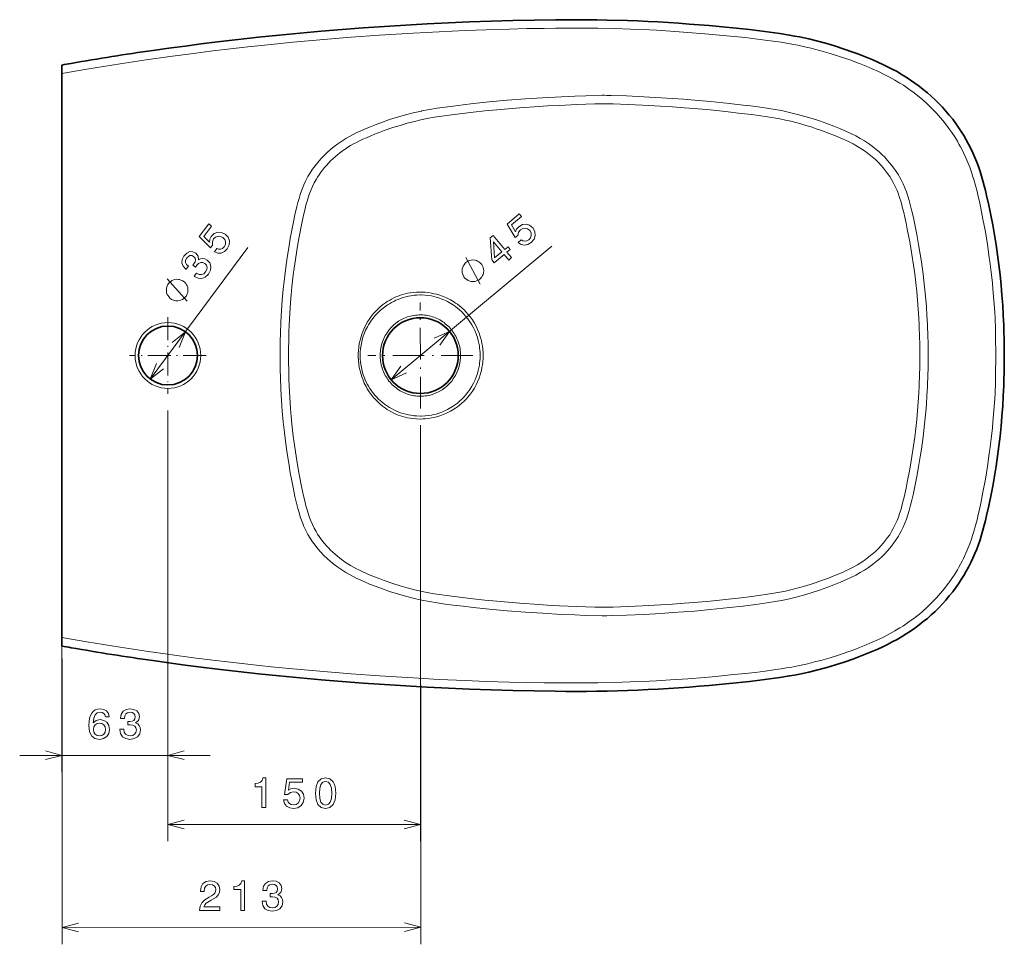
# Model space of a CAD drawing. Extents: x 58 to 350, y 12 to 280.
# Tile 2 of 3: x 233 to 350, y 12 to 121. Entities that reach past the tile are written whole.
import ezdxf

# ---------------------------------------------------------------- set-up
doc = ezdxf.new("R2010")
doc.units = 0
doc.linetypes.add('DASHDOT', pattern=[18.5, 12, -3, 0.5, -3])

msp = doc.modelspace()

# ---------------------------------------------------------------- linework, layer by layer
at = {"color": 7, "lineweight": 35, "ltscale": 0.025398}
for p, q in [((238.49, 114.99), (238.49, 116)), ((238.49, 48.02), (238.49, 47.01))]:
    msp.add_line(p, q, dxfattribs=at)
at = {"color": 7, "lineweight": 35}
for p in [(238.49, 114.99), (238.49, 48.02)]:
    msp.add_line(p, (238.49, 81.51), dxfattribs=at)
at = {"color": 7, "lineweight": 13, "ltscale": 0.486416}
msp.add_line((249, 78.69), (260.6, 94.32), dxfattribs=at)
at = {"color": 7, "lineweight": 13}
for p, q in [((277.61, 78.63), (296.66, 94.48)), ((238.49, 79.51), (238.54, 11.58)), ((251.09, 74.96), (251.09, 23.81)), ((281.07, 73.22), (281.07, 23.81)), ((281.07, 73.22), (281.11, 11.61)), ((251.09, 25.81), (281.07, 25.81)), ((238.54, 13.58), (281.11, 13.61))]:
    msp.add_line(p, q, dxfattribs=at)
at = {"color": 7, "lineweight": 13, "ltscale": 4.5015e-05}
for p, q in [((281.06, 89.05), (281.07, 89.05)), ((281.06, 73.96), (281.07, 73.96))]:
    msp.add_line(p, q, dxfattribs=at)
at = {"color": 7, "linetype": 'DASHDOT', "lineweight": 13, "ltscale": 0.314347}
msp.add_line((281.07, 75.22), (281.06, 87.79), dxfattribs=at)
at = {"color": 7, "lineweight": 13, "ltscale": 4.2725e-05}
for p, q in [((281.07, 88.7), (281.07, 88.7)), ((281.07, 74.31), (281.07, 74.31))]:
    msp.add_line(p, q, dxfattribs=at)
at = {"color": 7, "linetype": 'DASHDOT', "lineweight": 13, "ltscale": 0.2275}
for p, q in [((251.09, 86.06), (251.09, 76.96)), ((255.64, 81.51), (246.54, 81.51))]:
    msp.add_line(p, q, dxfattribs=at)
at = {"color": 7, "linetype": 'DASHDOT', "lineweight": 13, "ltscale": 0.311262}
msp.add_line((287.29, 81.51), (274.84, 81.5), dxfattribs=at)
at = {"color": 172, "lineweight": 13}
for p, q in [((238.49, 79.51), (238.49, 32.02)), ((251.09, 74.96), (251.09, 32.02)), ((233.49, 34.02), (256.09, 34.02))]:
    msp.add_line(p, q, dxfattribs=at)
at = {"color": 7, "lineweight": 35}
for points in [[(297.11, 121.38), (294.58, 121.34), (292.04, 121.29), (289.49, 121.22), (286.91, 121.12), (284.4, 121.02), (281.87, 120.89), (279.33, 120.75), (276.79, 120.59), (274.29, 120.42), (271.8, 120.23), (269.3, 120.02), (266.79, 119.8), (264.31, 119.56), (261.86, 119.31), (259.42, 119.04), (256.98, 118.75), (255.04, 118.51), (253.12, 118.26), (251.21, 118.01), (249.31, 117.74)], [(326.09, 119.34), (325.51, 119.45), (324.92, 119.56), (323.74, 119.75), (322.55, 119.92), (321.36, 120.07), (320.16, 120.21), (318.97, 120.34), (316.56, 120.58), (315.37, 120.69), (314.17, 120.79), (312.97, 120.88), (311.76, 120.97), (310.54, 121.05), (309.32, 121.12), (308.1, 121.18), (306.88, 121.24), (305.67, 121.28), (303.25, 121.35), (302.03, 121.37), (300.8, 121.39), (299.57, 121.39), (298.34, 121.39), (297.11, 121.38)], [(332.43, 117.55), (331.4, 117.91), (330.36, 118.24), (329.32, 118.55), (328.26, 118.84), (327.18, 119.1), (326.09, 119.34)], [(344.65, 109.06), (344.28, 109.57), (343.88, 110.06), (343.48, 110.54), (343.06, 111), (342.63, 111.45), (342.19, 111.89), (341.73, 112.31), (341.27, 112.72), (340.79, 113.11), (340.3, 113.5), (339.8, 113.87), (339.28, 114.23), (338.76, 114.57), (338.22, 114.9), (337.67, 115.22), (337.11, 115.52), (336.55, 115.81), (335.98, 116.09), (335.4, 116.36), (334.81, 116.61), (334.22, 116.86), (333.63, 117.1), (333.03, 117.33), (332.43, 117.55)], [(350.41, 81.51), (350.4, 82.09), (350.39, 83.28), (350.37, 84.49), (350.35, 85.1), (350.29, 86.3), (350.22, 87.49), (350.13, 88.69), (350.02, 89.88), (349.9, 91.08), (349.76, 92.28), (349.6, 93.47), (349.43, 94.66), (349.24, 95.84), (349.03, 97.02), (348.81, 98.19), (348.57, 99.36), (348.31, 100.52), (348.17, 101.1), (348.03, 101.67), (347.87, 102.24), (347.71, 102.81), (347.53, 103.38), (347.34, 103.94), (347.13, 104.49), (346.92, 105.03), (346.68, 105.57), (346.44, 106.1), (346.17, 106.62), (345.89, 107.13), (345.6, 107.63), (345.3, 108.12), (344.98, 108.6), (344.65, 109.06)], [(350.41, 81.51), (350.4, 80.92), (350.39, 79.73), (350.37, 78.52), (350.35, 77.91), (350.29, 76.71), (350.22, 75.52), (350.13, 74.32), (350.02, 73.13), (349.9, 71.93), (349.76, 70.73), (349.6, 69.54), (349.43, 68.35), (349.24, 67.17), (349.03, 65.99), (348.81, 64.82), (348.57, 63.65), (348.31, 62.49), (348.17, 61.92), (348.03, 61.34), (347.87, 60.77), (347.71, 60.2), (347.53, 59.63), (347.34, 59.07), (347.13, 58.52), (346.92, 57.98), (346.68, 57.44), (346.44, 56.91), (346.17, 56.39), (345.89, 55.88), (345.6, 55.38), (345.3, 54.89), (344.98, 54.41), (344.65, 53.95)], [(344.65, 53.95), (344.28, 53.44), (343.88, 52.95), (343.48, 52.47), (343.06, 52.01), (342.63, 51.56), (342.19, 51.12), (341.73, 50.7), (341.27, 50.29), (340.79, 49.9), (340.3, 49.51), (339.8, 49.14), (339.28, 48.78), (338.76, 48.44), (338.22, 48.11), (337.67, 47.79), (337.11, 47.49), (336.55, 47.2), (335.98, 46.92), (335.4, 46.65), (334.81, 46.4), (334.22, 46.15), (333.63, 45.91), (333.03, 45.68), (332.43, 45.46)], [(297.11, 41.63), (294.58, 41.67), (292.04, 41.72), (289.49, 41.79), (286.91, 41.89), (284.4, 41.99), (281.87, 42.12), (279.33, 42.26), (276.79, 42.42), (274.29, 42.59), (271.8, 42.78), (269.3, 42.99), (266.79, 43.21), (264.31, 43.45), (261.86, 43.7), (259.42, 43.97), (256.98, 44.26), (255.04, 44.5), (253.12, 44.75), (251.21, 45), (249.31, 45.27)], [(332.43, 45.46), (331.4, 45.1), (330.36, 44.77), (329.32, 44.46), (328.26, 44.17), (327.18, 43.91), (326.09, 43.67)], [(326.09, 43.67), (325.51, 43.56), (324.92, 43.45), (323.74, 43.26), (322.55, 43.09), (321.36, 42.94), (320.16, 42.8), (318.97, 42.67), (316.56, 42.43), (315.37, 42.32), (314.17, 42.22), (312.97, 42.13), (311.76, 42.04), (310.54, 41.96), (309.32, 41.89), (308.1, 41.83), (306.88, 41.77), (305.67, 41.73), (303.25, 41.66), (302.03, 41.64), (300.8, 41.62), (299.57, 41.62), (298.34, 41.62), (297.11, 41.63)]]:
    msp.add_lwpolyline(points, dxfattribs=at)
at = {"color": 7, "lineweight": 13}
for points in [[(238.49, 114.99), (241.48, 115.51), (243.44, 115.83), (245.41, 116.15), (248.52, 116.62), (251.32, 117.01), (254.12, 117.39), (256.43, 117.68), (258.51, 117.93), (260.59, 118.16), (263.36, 118.46), (265.94, 118.71), (268.23, 118.92), (270.53, 119.12), (272.85, 119.31), (276.2, 119.55), (278.2, 119.68), (280.2, 119.8), (283.31, 119.97), (286.39, 120.1), (288.9, 120.2), (291.63, 120.28), (293.7, 120.33), (295.75, 120.36), (297.12, 120.38)], [(297.12, 120.38), (298.73, 120.39), (300.43, 120.39), (302.13, 120.37), (304.09, 120.33), (306.04, 120.27), (307.43, 120.21), (309.11, 120.13), (310.79, 120.03), (312.82, 119.89), (314.84, 119.73), (316.17, 119.61), (317.91, 119.44), (319.65, 119.26), (320.82, 119.13), (322, 118.98), (323.27, 118.81), (323.91, 118.71), (324.53, 118.61), (325.16, 118.5), (325.89, 118.36)], [(325.89, 118.36), (326.9, 118.14), (327.46, 118.01), (328.04, 117.86), (328.61, 117.71), (329.73, 117.39), (330.83, 117.04), (331.93, 116.67), (332.09, 116.61)], [(332.09, 116.61), (332.66, 116.4), (333.23, 116.18), (333.99, 115.87), (334.73, 115.56), (335.47, 115.22), (336.14, 114.9), (336.78, 114.56), (337.41, 114.22), (338.02, 113.85), (338.42, 113.6), (339.08, 113.15), (339.71, 112.69), (340.32, 112.21), (340.68, 111.9), (341.26, 111.38), (341.82, 110.84), (342.36, 110.28), (342.85, 109.74), (343.31, 109.17), (343.76, 108.59), (343.84, 108.48)], [(281.26, 110.56), (282.17, 110.73), (283.08, 110.88), (284.02, 111.02), (284.96, 111.14), (286.17, 111.29), (287.39, 111.43), (289.22, 111.62), (291.38, 111.82), (293.54, 111.99), (295.56, 112.12), (297.82, 112.25), (299.4, 112.31), (300.71, 112.36), (302.66, 112.41), (302.94, 112.41), (303.2, 112.4), (303.72, 112.39), (305.55, 112.33), (307.61, 112.25), (309.65, 112.13), (311.02, 112.04), (312.32, 111.95), (313.62, 111.85), (315.52, 111.67), (317.78, 111.44), (319.39, 111.26), (320.29, 111.15), (321.19, 111.03), (322.21, 110.89), (323.22, 110.72), (323.94, 110.59), (324.91, 110.38), (325.87, 110.15), (326.74, 109.91), (327.6, 109.65), (328.48, 109.37), (329.35, 109.06), (330.16, 108.75), (330.96, 108.43), (331.75, 108.08), (332.27, 107.84), (332.79, 107.58), (333.3, 107.29), (333.8, 106.99), (334.29, 106.67), (334.61, 106.45), (334.91, 106.21), (335.21, 105.98), (335.5, 105.73), (335.86, 105.4), (336.21, 105.05), (336.55, 104.68), (336.79, 104.41), (337.01, 104.13), (337.3, 103.75), (337.57, 103.36), (337.83, 102.96), (338, 102.66), (338.16, 102.36), (338.39, 101.9), (338.6, 101.42), (338.79, 100.93), (338.95, 100.43), (339.11, 99.9), (339.28, 99.28), (339.43, 98.67), (339.57, 98.05), (339.78, 97.07), (340.02, 95.89), (340.24, 94.71), (340.43, 93.53), (340.57, 92.63), (340.77, 91.15), (340.95, 89.67), (341.09, 88.18), (341.16, 87.29), (341.23, 86.25), (341.29, 85.2), (341.34, 83.72), (341.36, 83.11), (341.37, 81.89), (341.37, 81.51)], [(281.47, 109.56), (282.09, 109.68), (282.71, 109.8), (283.36, 109.9), (284.48, 110.06), (285.44, 110.18), (287.33, 110.4), (288.73, 110.55), (290.14, 110.69), (291.51, 110.81), (292.88, 110.92), (295.12, 111.08), (296.18, 111.15), (297.59, 111.22), (299.66, 111.31), (301.77, 111.38), (302.77, 111.4), (303.16, 111.4), (303.96, 111.38), (305.69, 111.32), (307.43, 111.25), (309.6, 111.13), (311, 111.04), (312.4, 110.93), (313.58, 110.84), (315.47, 110.67), (317.32, 110.48), (319.17, 110.27), (320.41, 110.12), (321.48, 109.98), (322.02, 109.9), (322.81, 109.78), (323.77, 109.6), (324.41, 109.47), (325.05, 109.33), (325.66, 109.18), (326.26, 109.01), (326.86, 108.84), (327.46, 108.65), (328.08, 108.45), (328.69, 108.24), (329.54, 107.93), (330.36, 107.6), (331.18, 107.26), (331.54, 107.09), (331.9, 106.92), (332.45, 106.64), (332.97, 106.35), (333.48, 106.03), (333.91, 105.74), (334.33, 105.43), (334.73, 105.1), (335.11, 104.77), (335.46, 104.42), (335.8, 104.07), (336.06, 103.76), (336.31, 103.45), (336.55, 103.13), (336.8, 102.78), (337.02, 102.42), (337.23, 102.04), (337.39, 101.74), (337.54, 101.43), (337.67, 101.11), (337.84, 100.69), (337.98, 100.27), (338.15, 99.74), (338.34, 99.01), (338.47, 98.48), (338.59, 97.95), (338.74, 97.24), (338.89, 96.53), (339.18, 95.01), (339.31, 94.26), (339.44, 93.5), (339.63, 92.24), (339.77, 91.2), (339.9, 90.16), (340.01, 89.12), (340.11, 88.07), (340.19, 87.03), (340.26, 85.98), (340.3, 85.11), (340.35, 83.62), (340.37, 83.05), (340.38, 81.91), (340.38, 81.51)], [(264.42, 81.51), (264.42, 81.98), (264.43, 83.21), (264.45, 84.12), (264.51, 85.48), (264.58, 86.84), (264.67, 88.1), (264.79, 89.38), (264.92, 90.67), (265.08, 91.98), (265.25, 93.14), (265.43, 94.3), (265.62, 95.42), (265.72, 95.98), (266, 97.38), (266.18, 98.23), (266.4, 99.19), (266.53, 99.68), (266.66, 100.16), (266.81, 100.65), (266.95, 101.05), (267.1, 101.45), (267.24, 101.79), (267.4, 102.13), (267.55, 102.44), (267.72, 102.75), (267.98, 103.2), (268.27, 103.63), (268.57, 104.05), (268.89, 104.45), (269.24, 104.85), (269.6, 105.24), (269.99, 105.61), (270.39, 105.97), (270.82, 106.32), (271.26, 106.65), (271.73, 106.97), (272.21, 107.27), (272.72, 107.56), (273.09, 107.75), (273.46, 107.94), (273.9, 108.15), (274.35, 108.35), (275.03, 108.64), (275.8, 108.94), (276.57, 109.23), (277.42, 109.52), (278.35, 109.81), (279.29, 110.08), (280.23, 110.33), (281.19, 110.54), (281.26, 110.56)], [(265.42, 81.51), (265.42, 82.07), (265.44, 83.53), (265.46, 84.32), (265.49, 85.1), (265.57, 86.5), (265.66, 87.79), (265.73, 88.73), (265.82, 89.66), (265.98, 91.08), (266.08, 91.88), (266.23, 92.93), (266.39, 93.98), (266.6, 95.21), (266.71, 95.82), (266.95, 97.04), (267.2, 98.18), (267.33, 98.77), (267.48, 99.36), (267.58, 99.73), (267.73, 100.23), (267.91, 100.75), (268.05, 101.12), (268.25, 101.57), (268.46, 102), (268.68, 102.4), (268.86, 102.7), (269.05, 102.98), (269.25, 103.27), (269.45, 103.54), (269.68, 103.82), (269.91, 104.09), (270.16, 104.36), (270.41, 104.62), (270.67, 104.87), (270.94, 105.11), (271.23, 105.35), (271.52, 105.58), (271.83, 105.81), (272.14, 106.03), (272.46, 106.24), (272.79, 106.44), (273.14, 106.63), (273.49, 106.82), (273.86, 107.01), (274.24, 107.19), (274.67, 107.38), (275.11, 107.57), (275.64, 107.79), (276.17, 108), (276.77, 108.22), (277.78, 108.57), (278.65, 108.84), (279.52, 109.09), (280.39, 109.32), (281.27, 109.52), (281.47, 109.56)], [(343.84, 108.48), (344.19, 107.98), (344.52, 107.48), (344.84, 106.96), (345.03, 106.62), (345.22, 106.28), (345.4, 105.93), (345.57, 105.59), (345.85, 104.98), (346.08, 104.43), (346.3, 103.87), (346.5, 103.3), (346.64, 102.86), (346.78, 102.42), (346.98, 101.71), (347.17, 101), (347.31, 100.4), (347.45, 99.8), (347.62, 99.02), (347.88, 97.72), (348.16, 96.2), (348.41, 94.68), (348.63, 93.15), (348.7, 92.68), (348.86, 91.4), (348.99, 90.11), (349.06, 89.42), (349.18, 88.03), (349.27, 86.64), (349.31, 85.93), (349.36, 84.69), (349.38, 83.42), (349.4, 81.92), (349.41, 81.51)], [(288.15, 90), (286.45, 93.14)], [(253.39, 87.96), (250.99, 90.61)], [(273.7, 81.5), (273.7, 81.79), (273.72, 82.07), (273.76, 82.5), (273.82, 82.92), (273.91, 83.34), (274.03, 83.75), (274.12, 84.04), (274.22, 84.32), (274.41, 84.77), (274.63, 85.2), (274.77, 85.45), (274.99, 85.8), (275.23, 86.14), (275.48, 86.45), (275.66, 86.66), (275.85, 86.86), (276.05, 87.06), (276.25, 87.24), (276.57, 87.51), (276.91, 87.76), (277.14, 87.91), (277.39, 88.06), (277.64, 88.21), (277.9, 88.34), (278.17, 88.46), (278.43, 88.57), (278.71, 88.67), (278.99, 88.76), (279.27, 88.83), (279.55, 88.9), (279.84, 88.95), (280.23, 89), (280.62, 89.04), (281.06, 89.05)], [(281.07, 89.05), (281.36, 89.04), (281.65, 89.02), (282.05, 88.98), (282.39, 88.92), (282.72, 88.85), (283, 88.78), (283.37, 88.67), (283.79, 88.52), (284.18, 88.35), (284.41, 88.24), (284.63, 88.13), (284.84, 88.01), (285.04, 87.88), (285.26, 87.74), (285.46, 87.6), (285.72, 87.4), (285.98, 87.18), (286.26, 86.92), (286.51, 86.67), (286.72, 86.43), (287.01, 86.07), (287.24, 85.74), (287.48, 85.36), (287.69, 84.99), (287.86, 84.61), (288.04, 84.18), (288.17, 83.78), (288.22, 83.62), (288.31, 83.28), (288.38, 82.94), (288.44, 82.6), (288.48, 82.26), (288.51, 81.82), (288.52, 81.5)], [(273.91, 81.5), (273.92, 81.89), (273.96, 82.31), (274.02, 82.72), (274.1, 83.13), (274.2, 83.53), (274.29, 83.8), (274.38, 84.07), (274.47, 84.29), (274.57, 84.51), (274.78, 84.92), (274.91, 85.16), (275.06, 85.4), (275.25, 85.69), (275.46, 85.96), (275.67, 86.21), (275.84, 86.4), (276.1, 86.67), (276.29, 86.85), (276.49, 87.02), (276.81, 87.27), (277.16, 87.51), (277.39, 87.66), (277.64, 87.81), (277.9, 87.94), (278.16, 88.07), (278.43, 88.18), (278.71, 88.29), (278.98, 88.38), (279.36, 88.48), (279.65, 88.55), (279.93, 88.6), (280.32, 88.66), (280.6, 88.68), (281.07, 88.7)], [(281.07, 88.7), (281.21, 88.7), (281.64, 88.68), (282.02, 88.64), (282.39, 88.58), (282.66, 88.52), (282.93, 88.45), (283.28, 88.34), (283.62, 88.22), (283.85, 88.13), (284.06, 88.03), (284.29, 87.92), (284.5, 87.8), (284.89, 87.57), (285.23, 87.33), (285.46, 87.15), (285.72, 86.94), (286, 86.68), (286.24, 86.43), (286.44, 86.2), (286.72, 85.85), (286.95, 85.52), (287.18, 85.14), (287.38, 84.78), (287.56, 84.4), (287.7, 84.07), (287.84, 83.64), (287.94, 83.3), (288.02, 82.97), (288.08, 82.64), (288.11, 82.4), (288.14, 82.14), (288.16, 81.86), (288.17, 81.5)], [(281.07, 86.34), (280.87, 86.34), (280.68, 86.32), (280.48, 86.3), (280.29, 86.28), (280.1, 86.24), (279.91, 86.2), (279.54, 86.09), (279.18, 85.95), (278.82, 85.78), (278.49, 85.58), (278.17, 85.35), (277.87, 85.1), (277.59, 84.82), (277.34, 84.52), (277.11, 84.21), (276.9, 83.87), (276.72, 83.52), (276.58, 83.15), (276.46, 82.77), (276.37, 82.39), (276.34, 82.19), (276.32, 82), (276.3, 81.8), (276.29, 81.6), (276.29, 81.4), (276.3, 81.21), (276.32, 81.01), (276.34, 80.81), (276.37, 80.62), (276.41, 80.42), (276.46, 80.23), (276.52, 80.04), (276.58, 79.85), (276.65, 79.67), (276.73, 79.49), (276.81, 79.31), (276.9, 79.13), (277, 78.96), (277.11, 78.8), (277.22, 78.64), (277.34, 78.48), (277.47, 78.33), (277.6, 78.18), (277.73, 78.04), (277.88, 77.91), (278.02, 77.78), (278.18, 77.66), (278.33, 77.54), (278.49, 77.43), (278.66, 77.33), (278.83, 77.23), (279, 77.14), (279.18, 77.06), (279.36, 76.99), (279.55, 76.92), (279.73, 76.86), (279.92, 76.81), (280.11, 76.77), (280.3, 76.73), (280.49, 76.7), (280.68, 76.68), (280.88, 76.67), (281.07, 76.67)], [(285.84, 81.5), (285.84, 81.7), (285.82, 81.9), (285.8, 82.1), (285.78, 82.29), (285.74, 82.49), (285.7, 82.68), (285.64, 82.87), (285.59, 83.06), (285.52, 83.25), (285.44, 83.43), (285.36, 83.61), (285.27, 83.79), (285.18, 83.96), (285.08, 84.13), (284.97, 84.29), (284.85, 84.45), (284.73, 84.6), (284.6, 84.75), (284.47, 84.9), (284.33, 85.03), (284.18, 85.17), (284.03, 85.29), (283.88, 85.41), (283.72, 85.52), (283.56, 85.63), (283.39, 85.73), (283.22, 85.82), (283.04, 85.91), (282.86, 85.99), (282.68, 86.06), (282.5, 86.12), (282.31, 86.17), (282.12, 86.22), (281.93, 86.26), (281.74, 86.29), (281.54, 86.32), (281.35, 86.33), (281.16, 86.34), (281.07, 86.34)], [(252.44, 82.46), (253.17, 84.32), (251.61, 83.07)], [(283.37, 82.75), (284.52, 84.38), (282.71, 83.55)], [(264.42, 81.51), (264.42, 81.03), (264.43, 79.8), (264.45, 78.89), (264.51, 77.53), (264.58, 76.17), (264.67, 74.91), (264.79, 73.63), (264.92, 72.35), (265.08, 71.03), (265.25, 69.87), (265.43, 68.71), (265.62, 67.59), (265.72, 67.03), (266, 65.63), (266.18, 64.78), (266.4, 63.82), (266.53, 63.33), (266.66, 62.85), (266.81, 62.36), (266.95, 61.96), (267.1, 61.56), (267.24, 61.22), (267.4, 60.88), (267.55, 60.57), (267.72, 60.26), (267.98, 59.81), (268.27, 59.38), (268.57, 58.97), (268.89, 58.56), (269.24, 58.16), (269.6, 57.77), (269.99, 57.4), (270.39, 57.04), (270.82, 56.69), (271.26, 56.36), (271.73, 56.04), (272.21, 55.74), (272.72, 55.45), (273.09, 55.26), (273.46, 55.07), (273.9, 54.86), (274.35, 54.66), (275.03, 54.37), (275.8, 54.07), (276.57, 53.78), (277.42, 53.49), (278.35, 53.2), (279.29, 52.93), (280.23, 52.69), (281.19, 52.47), (281.26, 52.45)], [(265.42, 81.5), (265.42, 80.94), (265.44, 79.48), (265.46, 78.69), (265.49, 77.91), (265.57, 76.51), (265.66, 75.22), (265.73, 74.28), (265.82, 73.35), (265.98, 71.93), (266.08, 71.13), (266.23, 70.08), (266.39, 69.03), (266.6, 67.8), (266.71, 67.19), (266.95, 65.97), (267.2, 64.83), (267.33, 64.24), (267.48, 63.65), (267.58, 63.28), (267.73, 62.78), (267.91, 62.26), (268.05, 61.89), (268.25, 61.44), (268.46, 61.01), (268.68, 60.61), (268.86, 60.31), (269.05, 60.03), (269.25, 59.74), (269.45, 59.47), (269.68, 59.19), (269.91, 58.92), (270.16, 58.65), (270.41, 58.39), (270.67, 58.14), (270.94, 57.9), (271.23, 57.66), (271.52, 57.43), (271.83, 57.2), (272.14, 56.98), (272.46, 56.77), (272.79, 56.57), (273.14, 56.38), (273.49, 56.19), (273.86, 56), (274.24, 55.82), (274.67, 55.63), (275.11, 55.44), (275.64, 55.22), (276.17, 55.01), (276.77, 54.79), (277.78, 54.44), (278.65, 54.17), (279.52, 53.92), (280.39, 53.69), (281.27, 53.49), (281.47, 53.45)], [(273.7, 81.5), (273.7, 81.22), (273.72, 80.94), (273.76, 80.51), (273.82, 80.09), (273.91, 79.67), (274.03, 79.26), (274.12, 78.97), (274.22, 78.69), (274.41, 78.24), (274.63, 77.81), (274.77, 77.56), (274.99, 77.2), (275.23, 76.87), (275.48, 76.56), (275.66, 76.35), (275.85, 76.15), (276.05, 75.95), (276.25, 75.77), (276.57, 75.5), (276.91, 75.25), (277.14, 75.1), (277.39, 74.94), (277.64, 74.8), (277.9, 74.67), (278.17, 74.55), (278.43, 74.44), (278.71, 74.34), (278.99, 74.25), (279.27, 74.18), (279.55, 74.11), (279.84, 74.06), (280.23, 74.01), (280.62, 73.97), (281.06, 73.96)], [(273.91, 81.5), (273.92, 81.12), (273.96, 80.7), (274.02, 80.29), (274.1, 79.88), (274.2, 79.48), (274.29, 79.21), (274.38, 78.94), (274.47, 78.72), (274.57, 78.5), (274.78, 78.08), (274.91, 77.85), (275.06, 77.61), (275.25, 77.32), (275.46, 77.05), (275.67, 76.8), (275.84, 76.61), (276.1, 76.34), (276.29, 76.16), (276.49, 75.99), (276.81, 75.74), (277.16, 75.5), (277.39, 75.35), (277.64, 75.2), (277.9, 75.07), (278.16, 74.94), (278.43, 74.83), (278.71, 74.72), (278.98, 74.63), (279.36, 74.53), (279.65, 74.46), (279.93, 74.41), (280.32, 74.35), (280.6, 74.33), (281.07, 74.31)], [(281.07, 73.96), (281.36, 73.97), (281.65, 73.99), (282.05, 74.03), (282.39, 74.09), (282.72, 74.16), (283, 74.22), (283.37, 74.34), (283.79, 74.49), (284.18, 74.66), (284.41, 74.77), (284.63, 74.88), (284.84, 75), (285.04, 75.13), (285.26, 75.27), (285.46, 75.41), (285.72, 75.61), (285.98, 75.83), (286.26, 76.09), (286.51, 76.34), (286.72, 76.58), (287.01, 76.94), (287.24, 77.27), (287.48, 77.65), (287.69, 78.02), (287.86, 78.4), (288.04, 78.83), (288.17, 79.23), (288.22, 79.39), (288.31, 79.73), (288.38, 80.07), (288.44, 80.41), (288.48, 80.75), (288.51, 81.19), (288.52, 81.5)], [(281.07, 76.67), (281.26, 76.67), (281.45, 76.68), (281.65, 76.7), (281.84, 76.73), (282.03, 76.77), (282.22, 76.81), (282.59, 76.92), (282.96, 77.06), (283.31, 77.23), (283.64, 77.43), (283.96, 77.66), (284.26, 77.91), (284.54, 78.19), (284.79, 78.48), (285.02, 78.8), (285.23, 79.14), (285.41, 79.49), (285.55, 79.86), (285.67, 80.24), (285.76, 80.62), (285.79, 80.82), (285.81, 81.01), (285.83, 81.21), (285.84, 81.41), (285.84, 81.5)], [(281.07, 74.31), (281.21, 74.31), (281.64, 74.33), (282.02, 74.37), (282.39, 74.43), (282.66, 74.49), (282.93, 74.56), (283.28, 74.67), (283.62, 74.79), (283.85, 74.88), (284.06, 74.98), (284.29, 75.09), (284.5, 75.21), (284.89, 75.44), (285.23, 75.68), (285.46, 75.86), (285.72, 76.07), (286, 76.33), (286.24, 76.58), (286.44, 76.81), (286.72, 77.16), (286.95, 77.49), (287.18, 77.87), (287.38, 78.23), (287.56, 78.61), (287.7, 78.94), (287.84, 79.37), (287.94, 79.71), (288.02, 80.04), (288.08, 80.37), (288.11, 80.61), (288.14, 80.87), (288.16, 81.15), (288.17, 81.5)], [(281.26, 52.45), (282.17, 52.28), (283.08, 52.13), (284.02, 51.99), (284.96, 51.87), (286.17, 51.72), (287.39, 51.58), (289.22, 51.39), (291.38, 51.19), (293.54, 51.02), (295.56, 50.89), (297.82, 50.76), (299.4, 50.7), (300.71, 50.65), (302.66, 50.6), (302.94, 50.6), (303.2, 50.61), (303.72, 50.62), (305.55, 50.68), (307.61, 50.76), (309.65, 50.88), (311.02, 50.97), (312.32, 51.06), (313.62, 51.16), (315.52, 51.34), (317.78, 51.57), (319.39, 51.75), (320.29, 51.86), (321.19, 51.98), (322.21, 52.12), (323.22, 52.29), (323.94, 52.42), (324.91, 52.63), (325.87, 52.86), (326.74, 53.1), (327.6, 53.36), (328.48, 53.64), (329.35, 53.95), (330.16, 54.26), (330.96, 54.58), (331.75, 54.93), (332.27, 55.17), (332.79, 55.43), (333.3, 55.72), (333.8, 56.02), (334.29, 56.34), (334.61, 56.56), (334.91, 56.8), (335.21, 57.03), (335.5, 57.28), (335.86, 57.61), (336.21, 57.96), (336.55, 58.33), (336.79, 58.6), (337.01, 58.88), (337.3, 59.26), (337.57, 59.65), (337.83, 60.05), (338, 60.35), (338.16, 60.65), (338.39, 61.11), (338.6, 61.59), (338.79, 62.08), (338.95, 62.58), (339.11, 63.11), (339.28, 63.73), (339.43, 64.34), (339.57, 64.96), (339.78, 65.94), (340.02, 67.12), (340.24, 68.3), (340.43, 69.48), (340.57, 70.38), (340.77, 71.86), (340.95, 73.34), (341.09, 74.83), (341.16, 75.72), (341.23, 76.76), (341.29, 77.81), (341.34, 79.3), (341.36, 79.9), (341.37, 81.12), (341.37, 81.51)], [(281.47, 53.45), (282.09, 53.33), (282.71, 53.21), (283.36, 53.11), (284.48, 52.95), (285.44, 52.83), (287.33, 52.61), (288.73, 52.46), (290.14, 52.32), (291.51, 52.2), (292.88, 52.09), (295.12, 51.93), (296.18, 51.86), (297.59, 51.79), (299.66, 51.7), (301.77, 51.63), (302.77, 51.61), (303.16, 51.61), (303.96, 51.63), (305.69, 51.69), (307.43, 51.77), (309.6, 51.88), (311, 51.97), (312.4, 52.08), (313.58, 52.17), (315.47, 52.34), (317.32, 52.53), (319.17, 52.74), (320.41, 52.89), (321.48, 53.03), (322.02, 53.11), (322.81, 53.23), (323.77, 53.41), (324.41, 53.54), (325.05, 53.68), (325.66, 53.83), (326.26, 54), (326.86, 54.17), (327.46, 54.36), (328.08, 54.56), (328.69, 54.77), (329.54, 55.08), (330.36, 55.41), (331.18, 55.75), (331.54, 55.92), (331.9, 56.09), (332.45, 56.37), (332.97, 56.66), (333.48, 56.98), (333.91, 57.27), (334.33, 57.58), (334.73, 57.91), (335.11, 58.24), (335.46, 58.59), (335.8, 58.94), (336.06, 59.25), (336.31, 59.56), (336.55, 59.88), (336.8, 60.23), (337.02, 60.59), (337.23, 60.97), (337.39, 61.27), (337.54, 61.58), (337.67, 61.9), (337.84, 62.32), (337.98, 62.74), (338.15, 63.27), (338.34, 64), (338.47, 64.53), (338.59, 65.06), (338.74, 65.77), (338.89, 66.48), (339.18, 68), (339.31, 68.75), (339.44, 69.51), (339.63, 70.77), (339.77, 71.81), (339.9, 72.85), (340.01, 73.89), (340.11, 74.94), (340.19, 75.98), (340.26, 77.03), (340.3, 77.9), (340.35, 79.39), (340.37, 79.96), (340.38, 81.1), (340.38, 81.5)], [(343.84, 54.53), (344.19, 55.03), (344.52, 55.53), (344.84, 56.05), (345.03, 56.39), (345.22, 56.73), (345.4, 57.08), (345.57, 57.42), (345.85, 58.03), (346.08, 58.58), (346.3, 59.14), (346.5, 59.71), (346.64, 60.15), (346.78, 60.59), (346.98, 61.3), (347.17, 62.01), (347.31, 62.61), (347.45, 63.21), (347.62, 63.99), (347.88, 65.29), (348.16, 66.81), (348.41, 68.33), (348.63, 69.86), (348.7, 70.33), (348.86, 71.61), (348.99, 72.9), (349.06, 73.59), (349.18, 74.98), (349.27, 76.37), (349.31, 77.08), (349.36, 78.32), (349.38, 79.59), (349.4, 81.09), (349.41, 81.51)], [(249.74, 80.55), (249, 78.69), (250.57, 79.94)], [(278.76, 80.26), (277.61, 78.63), (279.42, 79.46)], [(332.09, 46.4), (332.66, 46.61), (333.23, 46.83), (333.99, 47.14), (334.73, 47.45), (335.47, 47.79), (336.14, 48.11), (336.78, 48.45), (337.41, 48.79), (338.02, 49.16), (338.42, 49.41), (339.08, 49.86), (339.71, 50.32), (340.32, 50.8), (340.68, 51.11), (341.26, 51.63), (341.82, 52.17), (342.36, 52.73), (342.85, 53.27), (343.31, 53.84), (343.76, 54.42), (343.84, 54.53)], [(238.49, 48.02), (241.48, 47.5), (243.44, 47.18), (245.41, 46.86), (248.52, 46.39), (251.32, 46), (254.12, 45.62), (256.43, 45.33), (258.51, 45.09), (260.59, 44.85), (263.36, 44.55), (265.94, 44.3), (268.23, 44.09), (270.53, 43.89), (272.85, 43.7), (276.2, 43.46), (278.2, 43.33), (280.2, 43.21), (283.31, 43.04), (286.39, 42.91), (288.9, 42.81), (291.63, 42.73), (293.7, 42.68), (295.75, 42.65), (297.12, 42.63)], [(325.89, 44.65), (326.9, 44.87), (327.46, 45), (328.04, 45.15), (328.61, 45.3), (329.73, 45.62), (330.83, 45.97), (331.93, 46.34), (332.09, 46.4)], [(297.12, 42.63), (298.73, 42.62), (300.43, 42.62), (302.13, 42.64), (304.09, 42.68), (306.04, 42.74), (307.43, 42.8), (309.11, 42.88), (310.79, 42.98), (312.82, 43.12), (314.84, 43.28), (316.17, 43.4), (317.91, 43.57), (319.65, 43.75), (320.82, 43.88), (322, 44.03), (323.27, 44.2), (323.91, 44.3), (324.53, 44.4), (325.16, 44.51), (325.89, 44.65)], [(253.02, 26.33), (251.09, 25.81), (253.02, 25.29)], [(279.14, 25.29), (281.07, 25.81), (279.14, 26.33)], [(240.47, 14.1), (238.54, 13.58), (240.47, 13.06)], [(279.18, 13.09), (281.11, 13.61), (279.18, 14.13)]]:
    msp.add_lwpolyline(points, dxfattribs=at)
for points in [[(292.67, 94.95), (293.02, 94.7), (293.42, 94.61), (293.83, 94.69), (294.23, 94.93), (294.57, 95.32), (294.71, 95.77), (294.66, 96.23), (294.41, 96.68), (294.04, 96.99), (293.62, 97.12), (293.18, 97.06), (292.75, 96.81), (292.49, 96.52), (292.38, 96.21), (291.88, 97.02), (293.06, 98), (292.8, 98.32), (291.36, 97.12), (292.33, 95.52), (292.64, 95.78), (292.71, 96.15), (292.95, 96.45), (293.23, 96.61), (293.52, 96.65), (293.8, 96.56), (294.05, 96.35), (294.21, 96.07), (294.24, 95.78), (294.15, 95.5), (293.94, 95.25), (293.72, 95.11), (293.48, 95.07), (293.25, 95.11), (293.03, 95.25)], [(256.61, 93.83), (257.01, 93.67), (257.41, 93.68), (257.79, 93.85), (258.13, 94.18), (258.36, 94.64), (258.4, 95.11), (258.23, 95.55), (257.89, 95.92), (257.46, 96.13), (257.02, 96.16), (256.6, 96), (256.24, 95.65), (256.07, 95.31), (256.02, 94.98), (255.35, 95.66), (256.27, 96.89), (255.93, 97.13), (254.82, 95.63), (256.14, 94.3), (256.38, 94.63), (256.37, 95), (256.52, 95.35), (256.76, 95.58), (257.04, 95.68), (257.33, 95.66), (257.61, 95.52), (257.84, 95.28), (257.94, 95), (257.92, 94.71), (257.77, 94.42), (257.59, 94.23), (257.37, 94.13), (257.13, 94.12), (256.89, 94.21)], [(291.56, 92.84), (291.91, 93.13), (291.35, 93.79), (291.74, 94.11), (291.48, 94.42), (291.1, 94.1), (289.72, 95.76), (289.37, 95.47), (289.54, 92.86), (289.82, 92.52), (291, 93.5)], [(289.89, 93.1), (289.74, 95.02), (290.75, 93.81)], [(254.22, 90.93), (254.25, 90.9), (254.69, 90.68), (255.12, 90.66), (255.53, 90.82), (255.89, 91.16), (256.14, 91.63), (256.19, 92.08), (256.06, 92.5), (255.75, 92.84), (255.48, 92.98), (255.22, 93.04), (254.97, 93), (254.71, 92.89), (254.69, 93.32), (254.41, 93.67), (254.05, 93.84), (253.68, 93.85), (253.32, 93.67), (252.98, 93.32), (252.77, 92.91), (252.74, 92.5), (252.89, 92.11), (253.22, 91.77), (253.25, 91.75), (253.52, 92.11), (253.29, 92.33), (253.18, 92.57), (253.19, 92.83), (253.33, 93.1), (253.52, 93.28), (253.71, 93.37), (253.92, 93.37), (254.13, 93.26), (254.31, 93.08), (254.37, 92.88), (254.32, 92.65), (254.18, 92.4), (254.05, 92.25), (254.37, 92.01), (254.51, 92.22), (254.74, 92.44), (254.98, 92.56), (255.22, 92.56), (255.46, 92.45), (255.66, 92.23), (255.75, 91.98), (255.72, 91.71), (255.57, 91.44), (255.34, 91.21), (255.08, 91.12), (254.8, 91.14), (254.5, 91.3)], [(288.29, 92.39), (288.22, 92.48), (288.02, 92.63), (287.87, 92.72), (287.75, 92.78), (287.54, 92.83), (287.3, 92.86), (287.09, 92.84), (286.96, 92.81), (286.79, 92.74), (286.57, 92.63), (286.48, 92.56), (286.39, 92.48), (286.25, 92.29), (286.15, 92.13), (286.1, 92.01), (286.04, 91.81), (286.02, 91.57), (286.04, 91.36), (286.07, 91.23), (286.14, 91.06), (286.24, 90.84), (286.32, 90.75), (286.39, 90.66), (286.59, 90.52), (286.74, 90.42), (286.86, 90.37), (287.06, 90.31), (287.31, 90.29), (287.52, 90.31), (287.65, 90.34), (287.82, 90.41), (288.04, 90.51), (288.13, 90.59), (288.21, 90.66), (288.36, 90.86), (288.45, 91.01), (288.51, 91.13), (288.57, 91.33), (288.59, 91.58), (288.57, 91.79), (288.54, 91.92), (288.47, 92.09), (288.37, 92.3)], [(252.96, 90.31), (252.86, 90.38), (252.64, 90.47), (252.46, 90.53), (252.34, 90.55), (252.13, 90.56), (251.88, 90.53), (251.68, 90.46), (251.57, 90.4), (251.42, 90.29), (251.23, 90.14), (251.16, 90.05), (251.09, 89.95), (251, 89.73), (250.94, 89.56), (250.92, 89.43), (250.91, 89.22), (250.94, 88.97), (251.01, 88.77), (251.07, 88.66), (251.18, 88.51), (251.33, 88.32), (251.43, 88.25), (251.52, 88.18), (251.74, 88.09), (251.92, 88.03), (252.05, 88.01), (252.26, 88), (252.5, 88.03), (252.7, 88.11), (252.81, 88.16), (252.97, 88.27), (253.15, 88.42), (253.22, 88.52), (253.29, 88.61), (253.38, 88.83), (253.44, 89.01), (253.46, 89.14), (253.47, 89.35), (253.44, 89.59), (253.37, 89.79), (253.31, 89.91), (253.2, 90.06), (253.05, 90.24)], [(262.25, 27.81), (262.71, 27.81), (262.71, 31.34), (262.37, 31.34), (262.28, 31.03), (262.1, 30.82), (261.82, 30.7), (261.44, 30.66), (261.44, 30.3), (262.25, 30.3)], [(264.83, 28.73), (264.94, 28.31), (265.19, 27.99), (265.55, 27.79), (266.01, 27.71), (266.52, 27.8), (266.92, 28.05), (267.17, 28.44), (267.27, 28.95), (267.18, 29.42), (266.94, 29.78), (266.56, 30.02), (266.07, 30.11), (265.7, 30.05), (265.4, 29.88), (265.54, 30.82), (267.08, 30.82), (267.08, 31.24), (265.21, 31.24), (264.93, 29.38), (265.33, 29.38), (265.63, 29.62), (266, 29.7), (266.32, 29.65), (266.57, 29.49), (266.72, 29.24), (266.78, 28.92), (266.72, 28.6), (266.56, 28.36), (266.32, 28.2), (266, 28.15), (265.73, 28.18), (265.52, 28.3), (265.37, 28.48), (265.3, 28.73)], [(268.6, 29.52), (268.68, 28.73), (268.91, 28.17), (269.29, 27.82), (269.82, 27.71), (270.33, 27.82), (270.71, 28.17), (270.94, 28.73), (271.03, 29.52), (270.94, 30.31), (270.85, 30.62), (270.71, 30.88), (270.33, 31.22), (269.82, 31.34), (269.29, 31.22), (268.91, 30.87), (268.68, 30.31)], [(269.08, 29.52), (269.12, 30.13), (269.25, 30.57), (269.48, 30.83), (269.82, 30.92), (270.15, 30.83), (270.37, 30.57), (270.5, 30.13), (270.54, 29.52), (270.5, 28.91), (270.37, 28.47), (270.15, 28.21), (269.82, 28.12), (269.48, 28.21), (269.25, 28.47), (269.12, 28.91)], [(254.86, 15.59), (257.26, 15.59), (257.26, 16.03), (255.36, 16.02), (255.47, 16.26), (255.65, 16.46), (256.21, 16.82), (256.5, 16.97), (256.84, 17.19), (257.07, 17.44), (257.21, 17.74), (257.26, 18.07), (257.17, 18.5), (256.94, 18.83), (256.57, 19.04), (256.1, 19.12), (255.62, 19.03), (255.25, 18.79), (255.02, 18.41), (254.94, 17.92), (254.94, 17.84), (255.39, 17.85), (255.39, 17.89), (255.44, 18.23), (255.58, 18.48), (255.79, 18.64), (256.08, 18.7), (256.37, 18.65), (256.59, 18.52), (256.73, 18.33), (256.78, 18.08), (256.75, 17.85), (256.65, 17.65), (256.49, 17.48), (256.27, 17.33), (255.97, 17.16), (255.48, 16.85), (255.13, 16.52), (254.92, 16.12), (254.86, 15.61)], [(259.73, 15.59), (260.19, 15.59), (260.19, 19.12), (259.85, 19.12), (259.75, 18.81), (259.57, 18.6), (259.3, 18.48), (258.91, 18.44), (258.91, 18.08), (259.73, 18.09)], [(262.29, 16.7), (262.29, 16.66), (262.37, 16.18), (262.61, 15.81), (262.98, 15.58), (263.47, 15.5), (264, 15.58), (264.39, 15.8), (264.64, 16.16), (264.73, 16.61), (264.69, 16.91), (264.58, 17.15), (264.4, 17.34), (264.16, 17.47), (264.49, 17.75), (264.6, 18.18), (264.52, 18.57), (264.31, 18.87), (263.95, 19.06), (263.47, 19.12), (263.02, 19.04), (262.67, 18.82), (262.44, 18.47), (262.37, 18), (262.37, 17.96), (262.82, 17.96), (262.86, 18.28), (262.99, 18.52), (263.2, 18.66), (263.5, 18.71), (263.76, 18.67), (263.95, 18.56), (264.07, 18.39), (264.11, 18.16), (264.07, 17.91), (263.95, 17.75), (263.73, 17.64), (263.45, 17.61), (263.25, 17.62), (263.25, 17.22), (263.5, 17.23), (263.81, 17.19), (264.05, 17.06), (264.19, 16.87), (264.24, 16.61), (264.19, 16.32), (264.04, 16.1), (263.81, 15.96), (263.5, 15.92), (263.19, 15.97), (262.95, 16.12), (262.81, 16.36), (262.75, 16.7)]]:
    msp.add_lwpolyline(points, close=True, dxfattribs=at)
at = {"color": 172, "lineweight": 13}
for points in [[(244.13, 38.58), (244.04, 38.99), (243.81, 39.29), (243.47, 39.48), (243.03, 39.55), (242.73, 39.51), (242.47, 39.42), (242.25, 39.26), (242.05, 39.04), (241.9, 38.76), (241.79, 38.42), (241.72, 38.03), (241.7, 37.58), (241.78, 36.86), (242.03, 36.34), (242.43, 36.03), (242.97, 35.92), (243.46, 36.01), (243.83, 36.25), (244.08, 36.62), (244.16, 37.1), (244.08, 37.58), (243.84, 37.95), (243.49, 38.18), (243.04, 38.26), (242.56, 38.16), (242.2, 37.87), (242.28, 38.42), (242.44, 38.82), (242.69, 39.06), (243.03, 39.14), (243.28, 39.1), (243.48, 38.99), (243.6, 38.82), (243.67, 38.58)], [(245.39, 37.12), (245.39, 37.09), (245.47, 36.6), (245.7, 36.24), (246.08, 36.01), (246.57, 35.92), (247.1, 36.01), (247.49, 36.23), (247.74, 36.58), (247.83, 37.04), (247.79, 37.34), (247.68, 37.58), (247.5, 37.76), (247.26, 37.9), (247.58, 38.17), (247.7, 38.61), (247.63, 39), (247.41, 39.3), (247.06, 39.48), (246.57, 39.55), (246.12, 39.47), (245.77, 39.25), (245.54, 38.89), (245.47, 38.42), (245.47, 38.39), (245.92, 38.39), (245.96, 38.71), (246.09, 38.94), (246.3, 39.09), (246.6, 39.14), (246.86, 39.1), (247.05, 38.99), (247.17, 38.82), (247.21, 38.59), (247.17, 38.34), (247.05, 38.17), (246.83, 38.07), (246.55, 38.04), (246.35, 38.05), (246.35, 37.65), (246.6, 37.66), (246.91, 37.61), (247.15, 37.49), (247.29, 37.3), (247.34, 37.04), (247.29, 36.75), (247.14, 36.53), (246.91, 36.39), (246.6, 36.35), (246.28, 36.4), (246.05, 36.55), (245.91, 36.79), (245.85, 37.12)], [(243.67, 37.09), (243.62, 36.78), (243.48, 36.53), (243.25, 36.37), (242.97, 36.32), (242.67, 36.37), (242.44, 36.53), (242.3, 36.77), (242.25, 37.09), (242.3, 37.4), (242.44, 37.64), (242.67, 37.79), (242.99, 37.84), (243.26, 37.79), (243.48, 37.64), (243.62, 37.41)]]:
    msp.add_lwpolyline(points, close=True, dxfattribs=at)
for points in [[(236.56, 33.51), (238.49, 34.02), (236.56, 34.54)], [(253.02, 34.54), (251.09, 34.02), (253.02, 33.51)]]:
    msp.add_lwpolyline(points, dxfattribs=at)
at = {"color": 7, "lineweight": 13}
msp.add_circle((251.09, 81.51), 3.9, dxfattribs=at)
at = {"color": 7, "lineweight": 35}
for centre, radius in [((281.07, 81.5), 4.5), ((251.09, 81.51), 3.5)]:
    msp.add_circle(centre, radius, dxfattribs=at)
for centre, radius, start, end in [((294.03, -195.41), 316.33, 98.1275, 99.9075), ((290.92, -177.05), 297.71, 99.9266, 100.1437), ((290.92, 340.06), 297.71, 259.8563, 260.0734), ((294.03, 358.42), 316.33, 260.0925, 261.8725)]:
    msp.add_arc(centre, radius, start, end, dxfattribs=at)

doc.saveas('drawing.dxf')
